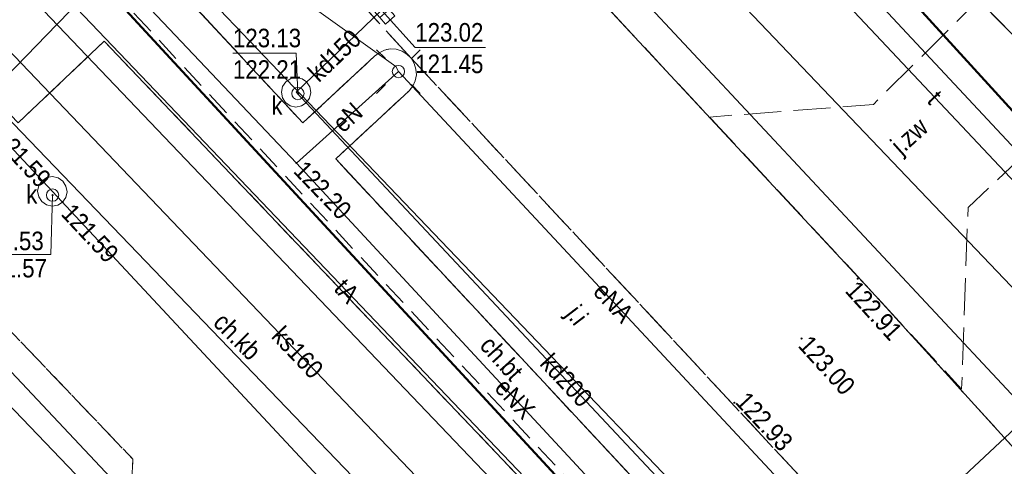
# Model space of a CAD drawing. Extents: x 6439600 to 6443631, y 5654340 to 5654937.
# Tile 33 of 54: x 6440914 to 6440954, y 5654810 to 5654829. Entities that reach past the tile are written whole.
import ezdxf
from ezdxf.enums import TextEntityAlignment as Align

# ---------------------------------------------------------------- set-up
doc = ezdxf.new("R2010")
doc.units = 0
doc.header["$MEASUREMENT"] = 0
for name, pattern in [('1.0_0.5', [1.5, 1, -0.5]), ('1.5_0.5', [2, 1.5, -0.5]), ('219-500', [0]), ('PRZER3-1', [4, 3, -1])]:
    doc.linetypes.add(name, pattern=pattern)
doc.layers.get('0').update_dxf_attribs({"color": 2, "linetype": 'CONTINUOUS', "lineweight": 5})
for name, color, linetype in [('218-kontur użytku gruntowego', 7, 'CONTINUOUS'), ('219-działka ewidencyjna', 7, 'CONTINUOUS'), ('chodnik', 7, 'CONTINUOUS'), ('chodnik-Atr17', 7, 'CONTINUOUS'), ('jezdnia', 7, 'CONTINUOUS'), ('jezdnia-Atr17', 7, 'CONTINUOUS'), ('komora podziemna', 7, 'CONTINUOUS'), ('kratka ściekowa', 7, 'CONTINUOUS'), ('krawężnik', 7, 'CONTINUOUS'), ('latarnia', 7, 'CONTINUOUS'), ('pikieta sztuczna', 7, 'CONTINUOUS'), ('pikieta sztuczna-Atr2', 7, 'CONTINUOUS'), ('przewód ciepłowniczy', 7, 'CONTINUOUS'), ('przewód elektroenergetyczny podziemny', 7, 'CONTINUOUS'), ('przewód elektroenergetyczny podziemny-Atr1', 7, 'CONTINUOUS'), ('przewód kanalizacyjny', 7, 'CONTINUOUS'), ('przewód kanalizacyjny-Atr1', 7, 'CONTINUOUS'), ('przewód telekomunikacyjny podziemny', 7, 'CONTINUOUS'), ('przewód telekomunikacyjny podziemny-Atr1', 7, 'CONTINUOUS'), ('przewód wodociągowy', 7, 'CONTINUOUS'), ('rzedna', 7, 'CONTINUOUS'), ('rzedna-Atr2', 7, 'CONTINUOUS'), ('rzedna-Atr3', 7, 'CONTINUOUS'), ('trawnik', 7, 'CONTINUOUS'), ('właz do komory lub kanału - okrągły', 7, 'CONTINUOUS'), ('właz do komory lub kanału - okrągły-Atr17', 7, 'CONTINUOUS')]:
    doc.layers.add(name, color=color, linetype=linetype)
doc.layers.add('z - kartowanie', color=2, linetype='CONTINUOUS', lineweight=5)
doc.layers.add('z - MPZT', color=121, linetype='PRZER3-1', lineweight=18)
doc.styles.add('MapaZas', font='geodezja.shx', dxfattribs={"width": 0.9})
doc.linetypes.add('NLZ', pattern='A,3,-1,[35,msgB.shx,S=0.008,R=0,X=-0.5,Y=0],3', length=7)

# ---------------------------------------------------------------- blocks, each defined once
blk = doc.blocks.new('PW01')
at = {"linetype": 'Continuous', "lineweight": 13}
h = blk.add_hatch(color=0, dxfattribs=at)
edge = h.paths.add_edge_path()
edge.add_arc((0, 0), 0.045, 0, 360)
blk = doc.blocks.new('US22')
at = {"color": 0, "linetype": 'Continuous', "lineweight": 13}
blk.add_circle((0, 0), 0.25, dxfattribs=at)
blk = doc.blocks.new('SM01')
at = {"color": 0, "linetype": 'Continuous', "lineweight": 13}
for p, q in [((-0.53, 0.531), (-0.883, 0.884)), ((0.531, 0.531), (0.884, 0.884)), ((-0.53, -0.53), (-0.883, -0.883)), ((0.531, -0.53), (0.884, -0.883))]:
    blk.add_line(p, q, dxfattribs=at)
blk.add_circle((0, 0), 0.25, dxfattribs=at)
blk = doc.blocks.new('US05')
at = {"color": 0, "linetype": 'Continuous', "lineweight": 13}
for p, q in [((-0.525, -0.25), (-0.525, 0.25)), ((-0.525, 0.25), (-0.175, 0.25)), ((-0.175, -0.25), (-0.175, 0.25)), ((-0.175, 0.25), (0.175, 0.25)), ((0.175, -0.25), (0.175, 0.25)), ((0.175, 0.25), (0.525, 0.25)), ((0.525, -0.25), (0.525, 0.25)), ((-0.525, -0.25), (-0.175, -0.25)), ((-0.175, -0.25), (0.175, -0.25)), ((0.175, -0.25), (0.525, -0.25))]:
    blk.add_line(p, q, dxfattribs=at)

msp = doc.modelspace()

# ---------------------------------------------------------------- linework, layer by layer
at = {"layer": '218-kontur użytku gruntowego', "color": 3, "linetype": 'Continuous', "lineweight": 13, "flags": 128}
for points in [[(6440951.87, 5654790.22), (6440876.47, 5654869.13)], [(6440876.47, 5654869.13), (6440951.87, 5654790.22)], [(6440947.07, 5654832.59), (6440960.56, 5654817.8)], [(6440960.56, 5654817.8), (6440947.07, 5654832.59)], [(6440941.45, 5654795.45), (6440910.96, 5654827.15)], [(6440910.96, 5654827.15), (6440941.45, 5654795.45)]]:
    msp.add_lwpolyline(points, dxfattribs=at)
at = {"layer": '219-działka ewidencyjna', "color": 3, "linetype": '219-500', "lineweight": 13, "flags": 128}
for points in [[(6440881.38, 5654871.41), (6440979.07, 5654769.37)], [(6440876.47, 5654869.13), (6440951.87, 5654790.22)], [(6440960.56, 5654817.8), (6440947.07, 5654832.59)], [(6440941.45, 5654795.45), (6440910.96, 5654827.15)]]:
    msp.add_lwpolyline(points, dxfattribs=at)
at = {"layer": 'chodnik', "color": 7, "linetype": '1.0_0.5', "lineweight": 13}
for p, q in [((6440908.04, 5654821.72), (6440918.49, 5654810.79)), ((6440918.49, 5654810.79), (6440918.45, 5654809.93))]:
    msp.add_line(p, q, dxfattribs=at)
at = {"layer": 'chodnik', "color": 7, "linetype": '1.0_0.5', "lineweight": 13, "flags": 128}
for points in [[(6440948.61, 5654804.48), (6440948.6, 5654804.97), (6440948.55, 5654805.46), (6440948.44, 5654805.94), (6440948.28, 5654806.4), (6440948.08, 5654806.84), (6440946.76, 5654808.73), (6440946.67, 5654808.81), (6440946.58, 5654808.89), (6440946.47, 5654808.95), (6440946.36, 5654809), (6440946.24, 5654809.03), (6440946.06, 5654809.05), (6440946, 5654809.05), (6440945.88, 5654809.03), (6440945.76, 5654809.01), (6440945.65, 5654808.97), (6440945.55, 5654808.91), (6440945.45, 5654808.84), (6440945.36, 5654808.76), (6440942.44, 5654806.05), (6440926.7, 5654822.94), (6440929.67, 5654825.69), (6440929.82, 5654825.88), (6440929.92, 5654826.1), (6440929.97, 5654826.34), (6440929.95, 5654826.57), (6440929.88, 5654826.8), (6440929.76, 5654827.01), (6440929.68, 5654827.09), (6440929.58, 5654827.17), (6440929.39, 5654827.3), (6440929.15, 5654827.37), (6440928.91, 5654827.39), (6440928.68, 5654827.34), (6440928.46, 5654827.23), (6440928.27, 5654827.09), (6440925.37, 5654824.39), (6440919.03, 5654831.21), (6440914.08, 5654836.36), (6440913.2, 5654835.97), (6440912.35, 5654835.48), (6440928.47, 5654818.15), (6440945.72, 5654799.71), (6440947.05, 5654801.02), (6440947.38, 5654801.38), (6440947.69, 5654801.75), (6440947.96, 5654802.17), (6440948.18, 5654802.6), (6440948.35, 5654803.05), (6440948.49, 5654803.52), (6440948.55, 5654803.8), (6440948.58, 5654804)], [(6440942.82, 5654796.94), (6440939.94, 5654796.98), (6440937.76, 5654799.26), (6440941.25, 5654802.59), (6440917.33, 5654827.7), (6440913.84, 5654824.39), (6440910.98, 5654827.37), (6440886.81, 5654804.24), (6440876.93, 5654794.93), (6440863.34, 5654782), (6440863.75, 5654781.57), (6440864.58, 5654782.3), (6440867.08, 5654779.66), (6440868.54, 5654781.05), (6440892.55, 5654755.87), (6440892.75, 5654755.68), (6440892.96, 5654755.5), (6440893.12, 5654755.38), (6440893.19, 5654755.33), (6440893.42, 5654755.18), (6440893.65, 5654755.03), (6440893.9, 5654754.9), (6440894.15, 5654754.78), (6440894.41, 5654754.68), (6440894.67, 5654754.59), (6440894.93, 5654754.51), (6440895.2, 5654754.45), (6440895.48, 5654754.4), (6440895.75, 5654754.36), (6440896.03, 5654754.34), (6440896.31, 5654754.34), (6440896.59, 5654754.36), (6440896.87, 5654754.39), (6440897.14, 5654754.43), (6440897.41, 5654754.49), (6440897.68, 5654754.57), (6440897.95, 5654754.66), (6440898.21, 5654754.76), (6440898.46, 5654754.88), (6440898.7, 5654755.02), (6440898.94, 5654755.16), (6440899.17, 5654755.32), (6440899.39, 5654755.5), (6440899.6, 5654755.68)]]:
    msp.add_lwpolyline(points, close=True, dxfattribs=at)
at = {"layer": 'jezdnia', "color": 7, "linetype": '1.5_0.5', "lineweight": 13}
for points in [[(6440861.609, 5654900.411), (6440863.69, 5654898.18), (6440871.93, 5654889.17), (6440876.06, 5654884.79), (6440879.48, 5654881.22), (6440906.8, 5654851.86), (6440923.44, 5654833.94), (6440929.76, 5654827.01), (6440946.76, 5654808.73), (6440952.95, 5654802.31), (6440964.82, 5654789.35), (6440983.59, 5654769.41), (6440986.02, 5654766.81), (6440986.68, 5654766.1), (6440989.64, 5654762.78), (6440998.11, 5654753.44), (6441004.18, 5654747.07), (6441016.644, 5654733.678)], [(6441026.268, 5654733.678), (6441014.05, 5654746.81), (6441013.69, 5654747.24), (6440979.44, 5654783.96), (6440979.03, 5654784.41), (6440957.47, 5654807.58), (6440948.41, 5654817.56), (6440937.72, 5654829.04), (6440912.17, 5654856.41), (6440871.169, 5654900.411)], [(6440959.09, 5654835.7), (6440952.72, 5654829.36), (6440956.73, 5654825.3)], [(6440928.91, 5654827.39), (6440929.15, 5654827.37), (6440929.39, 5654827.3), (6440929.58, 5654827.17), (6440929.76, 5654827.01), (6440923.44, 5654833.94)], [(6440919.03, 5654831.21), (6440925.37, 5654824.39), (6440928.27, 5654827.09), (6440928.46, 5654827.23), (6440928.68, 5654827.34), (6440928.91, 5654827.39)]]:
    msp.add_lwpolyline(points, dxfattribs=at)
at = {"layer": 'jezdnia', "color": 7, "linetype": '1.5_0.5', "lineweight": 13, "flags": 128}
for points in [[(6440941.84, 5654824.63), (6440948.41, 5654817.56), (6440952.04, 5654813.62), (6440952.3, 5654820.97), (6440955.21, 5654823.72), (6440956.73, 5654825.3), (6440952.72, 5654829.36), (6440948.47, 5654825.14)], [(6440929.76, 5654827.01), (6440929.88, 5654826.8), (6440929.95, 5654826.57), (6440929.97, 5654826.34), (6440929.92, 5654826.1), (6440929.82, 5654825.88), (6440929.67, 5654825.69), (6440926.7, 5654822.94), (6440942.44, 5654806.05), (6440945.36, 5654808.76), (6440945.45, 5654808.84), (6440945.55, 5654808.91), (6440945.65, 5654808.97), (6440945.76, 5654809.01), (6440945.88, 5654809.03), (6440946, 5654809.05), (6440946.06, 5654809.05), (6440946.24, 5654809.03), (6440946.36, 5654809), (6440946.47, 5654808.95), (6440946.58, 5654808.89), (6440946.67, 5654808.81), (6440946.76, 5654808.73)]]:
    msp.add_lwpolyline(points, close=True, dxfattribs=at)
at = {"layer": 'komora podziemna', "color": 32, "linetype": 'Continuous', "lineweight": 13, "flags": 128}
for points in [[(6440924.86, 5654825.09), (6440924.67, 5654825.22), (6440924.54, 5654825.41), (6440924.5, 5654825.64), (6440924.55, 5654825.87), (6440924.68, 5654826.06), (6440924.88, 5654826.19), (6440925.11, 5654826.23), (6440925.34, 5654826.18), (6440925.52, 5654826.05), (6440925.65, 5654825.85), (6440925.7, 5654825.62), (6440925.64, 5654825.39), (6440925.51, 5654825.21), (6440925.32, 5654825.08), (6440925.08, 5654825.03)], [(6440915.83, 5654821.61), (6440915.78, 5654821.38), (6440915.64, 5654821.19), (6440915.45, 5654821.07), (6440915.22, 5654821.02), (6440914.99, 5654821.08), (6440914.8, 5654821.21), (6440914.68, 5654821.4), (6440914.63, 5654821.63), (6440914.68, 5654821.86), (6440914.82, 5654822.05), (6440915.01, 5654822.18), (6440915.24, 5654822.22), (6440915.47, 5654822.17), (6440915.66, 5654822.03), (6440915.78, 5654821.84)]]:
    msp.add_lwpolyline(points, close=True, dxfattribs=at)
at = {"layer": 'krawężnik', "color": 7, "linetype": 'Continuous', "lineweight": 13}
msp.add_lwpolyline([(6440948.99, 5654816.93), (6440948.41, 5654817.56), (6440937.72, 5654829.04), (6440912.19, 5654856.46), (6440871.184, 5654900.411)], dxfattribs=at)
at = {"layer": 'krawężnik', "color": 7, "linetype": 'Continuous', "lineweight": 13, "flags": 128}
for points in [[(6440919.03, 5654831.21), (6440925.37, 5654824.39), (6440928.27, 5654827.09), (6440928.46, 5654827.23), (6440928.68, 5654827.34), (6440928.91, 5654827.39), (6440929.15, 5654827.37), (6440929.39, 5654827.3), (6440929.58, 5654827.17), (6440929.68, 5654827.09)], [(6440899.6, 5654755.68), (6440942.82, 5654796.94), (6440939.94, 5654796.98), (6440937.76, 5654799.26), (6440941.25, 5654802.59), (6440917.33, 5654827.7), (6440913.84, 5654824.39), (6440910.98, 5654827.37)], [(6440929.76, 5654827.01), (6440929.88, 5654826.8), (6440929.95, 5654826.57), (6440929.97, 5654826.34), (6440929.92, 5654826.1), (6440929.82, 5654825.88), (6440929.67, 5654825.69), (6440926.7, 5654822.94), (6440942.44, 5654806.05)], [(6440948.99, 5654816.93), (6440957.47, 5654807.58), (6440979.03, 5654784.41), (6440979.44, 5654783.96), (6441013.69, 5654747.24)]]:
    msp.add_lwpolyline(points, dxfattribs=at)
at = {"layer": 'przewód ciepłowniczy', "color": 212, "linetype": 'Continuous', "lineweight": 13, "flags": 128}
for points in [[(6440915.41, 5654828.37), (6440921.1, 5654834.21), (6440928.1, 5654840.09), (6440928.7, 5654840.55)], [(6440996.08, 5654767.94), (6440985.86, 5654779.56), (6440988.36, 5654781.95), (6440985.72, 5654784.83), (6440983.15, 5654782.56), (6440958.66, 5654808.49), (6440928.7, 5654840.55)], [(6440903.97, 5654817.06), (6440907.81, 5654820.55), (6440909.66, 5654818.68), (6440911.82, 5654820.64), (6440910.05, 5654822.86), (6440915.41, 5654828.37)]]:
    msp.add_lwpolyline(points, dxfattribs=at)
at = {"layer": 'przewód elektroenergetyczny podziemny', "color": 1, "linetype": 'Continuous', "lineweight": 13}
msp.add_lwpolyline([(6440876.215, 5654900.411), (6440895.33, 5654880.02), (6440910.92, 5654863.95), (6440917.24, 5654857.65), (6440918.53, 5654855.62), (6440937.69, 5654834.93), (6440958.83, 5654812.78), (6440965.45, 5654805.6)], dxfattribs=at)
at = {"layer": 'przewód elektroenergetyczny podziemny', "color": 1, "linetype": 'Continuous', "lineweight": 13, "flags": 128}
for points in [[(6440907.79, 5654849.44), (6440909.54, 5654843.75), (6440915.81, 5654836.69), (6440919.56, 5654833.53), (6440929.14, 5654826.68), (6440929.24, 5654826.47)], [(6440925.11, 5654822.77), (6440908.4, 5654840.39)], [(6440925.11, 5654822.77), (6440929.24, 5654826.47)], [(6440929.24, 5654826.47), (6440946.66, 5654807.8), (6440946.76, 5654807.62)], [(6440942.8, 5654803.7), (6440925.11, 5654822.77)], [(6440868.62, 5654782.81), (6440869.17, 5654783.38), (6440875.99, 5654790.28), (6440887.85, 5654801.06), (6440888.27, 5654801.39), (6440888.61, 5654801.79), (6440891.81, 5654805.07), (6440898, 5654811.58), (6440900.58, 5654814.71), (6440902.32, 5654816.71), (6440903.96, 5654818.44), (6440906.7, 5654819.62), (6440907.59, 5654819.96), (6440907.99, 5654820.13), (6440908.47, 5654819.72), (6440931.56, 5654795.19), (6440931.92, 5654794.82)]]:
    msp.add_lwpolyline(points, dxfattribs=at)
at = {"layer": 'przewód kanalizacyjny', "color": 34, "linetype": 'Continuous', "lineweight": 13, "flags": 128}
for points in [[(6440905.03, 5654832.51), (6440915.23, 5654821.62)], [(6440909.91, 5654831.06), (6440940.41, 5654799.15)], [(6440925.1, 5654825.63), (6440928.56, 5654828.95)], [(6440946.98, 5654802.32), (6440925.1, 5654825.63)], [(6440942.49, 5654792.4), (6440915.23, 5654821.62)], [(6440941.96, 5654800.59), (6440958.16, 5654815.74)]]:
    msp.add_lwpolyline(points, dxfattribs=at)
at = {"layer": 'przewód telekomunikacyjny podziemny', "color": 30, "linetype": 'Continuous', "lineweight": 13, "flags": 128}
for points in [[(6440896.06, 5654886.22), (6440896.21, 5654886.03), (6440897.08, 5654884.4), (6440913.81, 5654866.78), (6440927.32, 5654852.53), (6440929.66, 5654850.26), (6440943.37, 5654835.92), (6440943.23, 5654833.76), (6440943.88, 5654833), (6440944.06, 5654832.83), (6440944.21, 5654832.6), (6440957.71, 5654818.26), (6440976.44, 5654797.84), (6440976.62, 5654797.65), (6440976.45, 5654797.52), (6440972.18, 5654793.34), (6440959.74, 5654782.14), (6440958.91, 5654781.25), (6440959.15, 5654780.49), (6440959.47, 5654780.49)], [(6440883.66, 5654862.84), (6440884.22, 5654862.49), (6440911.32, 5654834.15), (6440942.97, 5654801.04), (6440943.53, 5654800.66)]]:
    msp.add_lwpolyline(points, dxfattribs=at)
at = {"layer": 'przewód wodociągowy', "color": 5, "linetype": 'Continuous', "lineweight": 13, "flags": 128}
msp.add_lwpolyline([(6440943.88, 5654834.39), (6441014.82, 5654758.5)], dxfattribs=at)
at = {"layer": 'rzedna-Atr2', "color": 34, "lineweight": 13, "flags": 128}
msp.add_lwpolyline([(6440928.56, 5654828.95), (6440929.92, 5654827.45), (6440932.768, 5654827.45)], dxfattribs=at)
at = {"layer": 'rzedna-Atr2', "color": 7, "lineweight": 13, "flags": 128}
for points in [[(6440925.17, 5654825.58), (6440925.1, 5654827.22), (6440922.539, 5654827.22)], [(6440915.24, 5654821.47), (6440915.167, 5654819.066), (6440912.308, 5654819.066)]]:
    msp.add_lwpolyline(points, dxfattribs=at)
at = {"layer": 'trawnik', "color": 7, "linetype": '1.0_0.5', "lineweight": 13, "flags": 128}
msp.add_lwpolyline([(6440897.51, 5654808.79), (6440906.57, 5654817.42), (6440915.98, 5654807.56), (6440918.45, 5654809.93), (6440918.49, 5654810.79), (6440908.04, 5654821.72), (6440896.12, 5654810.26), (6440883.63, 5654798.36), (6440890.1, 5654793.65), (6440895.71, 5654799.07), (6440900.21, 5654794.31), (6440902.27, 5654792.16), (6440908.07, 5654797.69)], close=True, dxfattribs=at)
at = {"layer": 'z - MPZT', "linetype": 'Continuous', "lineweight": 50}
for points in [[(6440892.41, 5654890.767), (6440947.07, 5654832.59), (6440960.56, 5654817.8), (6441010.281, 5654765.126), (6441020.769, 5654754.015)], [(6440987.32, 5654753.81), (6440984.25, 5654757.15), (6440975.96, 5654766.48), (6440869.606, 5654881.516), (6440862.895, 5654890.282)]]:
    msp.add_lwpolyline(points, dxfattribs=at)
at = {"layer": 'z - MPZT', "linetype": 'NLZ', "lineweight": 35}
msp.add_lwpolyline([(6440843.901, 5654890.362), (6440846.24, 5654888.07), (6440844.135, 5654885.935), (6440857.345, 5654871.543), (6440966.374, 5654757.819), (6440969.947, 5654753.703)], dxfattribs=at)

# ---------------------------------------------------------------- block references
at = {"layer": 'kratka ściekowa', "color": 34, "linetype": 'Continuous', "lineweight": 13, "rotation": 131.22}
msp.add_blockref('US05', (6440928.56, 5654828.95), dxfattribs=at)
at = {"layer": 'latarnia', "color": 7, "linetype": 'Continuous', "lineweight": 13}
msp.add_blockref('SM01', (6440929.24, 5654826.47), dxfattribs=at)
at = {"layer": 'pikieta sztuczna', "color": 7, "linetype": 'Continuous', "lineweight": 13}
for p in [(6440947.83, 5654818.09), (6440945.56, 5654815.67), (6440942.84, 5654813.07)]:
    msp.add_blockref('PW01', p, dxfattribs=at)
at = {"layer": 'rzedna', "color": 34, "linetype": 'Continuous', "lineweight": 13}
for p in [(6440925.17, 5654825.58), (6440915.24, 5654821.47)]:
    msp.add_blockref('PW01', p, dxfattribs=at)
at = {"layer": 'rzedna', "color": 1, "linetype": 'Continuous', "lineweight": 13}
msp.add_blockref('PW01', (6440925.11, 5654822.77), dxfattribs=at)
at = {"layer": 'właz do komory lub kanału - okrągły', "color": 7, "linetype": 'Continuous', "lineweight": 13}
for p in [(6440925.17, 5654825.58), (6440915.24, 5654821.47)]:
    msp.add_blockref('US22', p, dxfattribs=at)
at = {"layer": 'z - kartowanie', "color": 34, "lineweight": 13}
for p in [(6440914.82, 5654822.05), (6440915.64, 5654821.19)]:
    msp.add_blockref('PW01', p, dxfattribs=at)

# ---------------------------------------------------------------- texts
at = {"layer": 'chodnik-Atr17', "color": 7, "lineweight": 13, "style": 'MapaZas', "width": 0.9}
for s, rotation, p in [('ch.kb', 314.916, (6440922.72, 5654815.76)), ('ch.bt', 311.804, (6440933.42, 5654814.87))]:
    msp.add_text(s, height=0.75, rotation=rotation, dxfattribs=at).set_placement(p, align=Align.MIDDLE_CENTER)
at = {"layer": 'jezdnia-Atr17', "color": 7, "lineweight": 13, "style": 'MapaZas', "width": 0.9}
msp.add_text('j.zw', height=0.75, rotation=41.788, dxfattribs=at).set_placement((6440949.59, 5654823.07))
msp.add_text('j.i', height=0.75, rotation=307.392, dxfattribs=at).set_placement((6440936.48, 5654816.62), align=Align.MIDDLE_CENTER)
at = {"layer": 'pikieta sztuczna-Atr2', "color": 7, "lineweight": 13, "style": 'MapaZas', "width": 0.9}
for s, rotation, p in [('122.91', 312.205, (6440947.29, 5654817.57)), ('123.00', 312.205, (6440945.38, 5654815.36)), ('122.93', 312.922, (6440942.84, 5654813.07))]:
    msp.add_text(s, height=0.75, rotation=rotation, dxfattribs=at).set_placement(p)
at = {"layer": 'przewód elektroenergetyczny podziemny-Atr1', "color": 1, "lineweight": 13, "style": 'MapaZas', "width": 0.9}
for s, rotation, p in [('eN', 41.856, (6440927.18, 5654824.62)), ('eNA', 313.017, (6440937.95, 5654817.14)), ('eNX', 312.849, (6440933.96, 5654813.24))]:
    msp.add_text(s, height=0.75, rotation=rotation, dxfattribs=at).set_placement(p, align=Align.MIDDLE_CENTER)
at = {"layer": 'przewód kanalizacyjny-Atr1', "color": 34, "lineweight": 13, "style": 'MapaZas', "width": 0.9}
for s, rotation, p in [('kd150', 43.82, (6440926.65, 5654827.12)), ('ks160', 313.706, (6440925.16, 5654815.11)), ('kd200', 313.187, (6440936.04, 5654813.98))]:
    msp.add_text(s, height=0.75, rotation=rotation, dxfattribs=at).set_placement(p, align=Align.MIDDLE_CENTER)
at = {"layer": 'przewód telekomunikacyjny podziemny-Atr1', "color": 30, "lineweight": 13, "style": 'MapaZas', "width": 0.9}
for s, rotation, p in [('t', 313.271, (6440950.96, 5654825.43)), ('tA', 313.708, (6440927.15, 5654817.6))]:
    msp.add_text(s, height=0.75, rotation=rotation, dxfattribs=at).set_placement(p, align=Align.MIDDLE_CENTER)
at = {"layer": 'rzedna-Atr2', "color": 7, "lineweight": 13, "style": 'MapaZas', "width": 0.9}
msp.add_text('123.13', height=0.75, dxfattribs=at).set_placement((6440922.539, 5654827.228), align=Align.BOTTOM_LEFT)
at = {"layer": 'rzedna-Atr2', "color": 34, "lineweight": 13, "style": 'MapaZas', "width": 0.9}
msp.add_text('123.02', height=0.75, dxfattribs=at).set_placement((6440929.92, 5654827.458), align=Align.BOTTOM_LEFT)
at = {"layer": 'rzedna-Atr2', "color": 1, "lineweight": 13, "style": 'MapaZas', "width": 0.9}
msp.add_text('122.20', height=0.75, rotation=313.877, dxfattribs=at).set_placement((6440924.95, 5654822.41))
at = {"layer": 'rzedna-Atr3', "color": 7, "lineweight": 13, "style": 'MapaZas', "width": 0.9}
msp.add_text('122.21', height=0.75, dxfattribs=at).set_placement((6440922.539, 5654825.952), align=Align.BOTTOM_LEFT)
at = {"layer": 'rzedna-Atr3', "color": 34, "lineweight": 13, "style": 'MapaZas', "width": 0.9}
msp.add_text('121.45', height=0.75, dxfattribs=at).set_placement((6440929.92, 5654826.183), align=Align.BOTTOM_LEFT)
at = {"layer": 'właz do komory lub kanału - okrągły-Atr17', "color": 7, "lineweight": 13, "style": 'MapaZas', "width": 0.9}
for p in [(6440924.1, 5654824.72), (6440914.17, 5654821.13)]:
    msp.add_text('k', height=0.75, dxfattribs=at).set_placement(p)
at = {"layer": 'z - kartowanie', "color": 34, "lineweight": 13, "style": 'MapaZas', "width": 0.9}
for p in [(6440912.637, 5654823.569), (6440915.376, 5654820.531)]:
    msp.add_text('121.59', height=0.75, rotation=313.0125, dxfattribs=at).set_placement(p, align=Align.BOTTOM_LEFT)
for s, p in [('123.53', (6440912.12, 5654819.019)), ('121.57', (6440912.251, 5654817.915))]:
    msp.add_text(s, height=0.75, dxfattribs=at).set_placement(p, align=Align.BOTTOM_LEFT)

doc.saveas('drawing.dxf')
